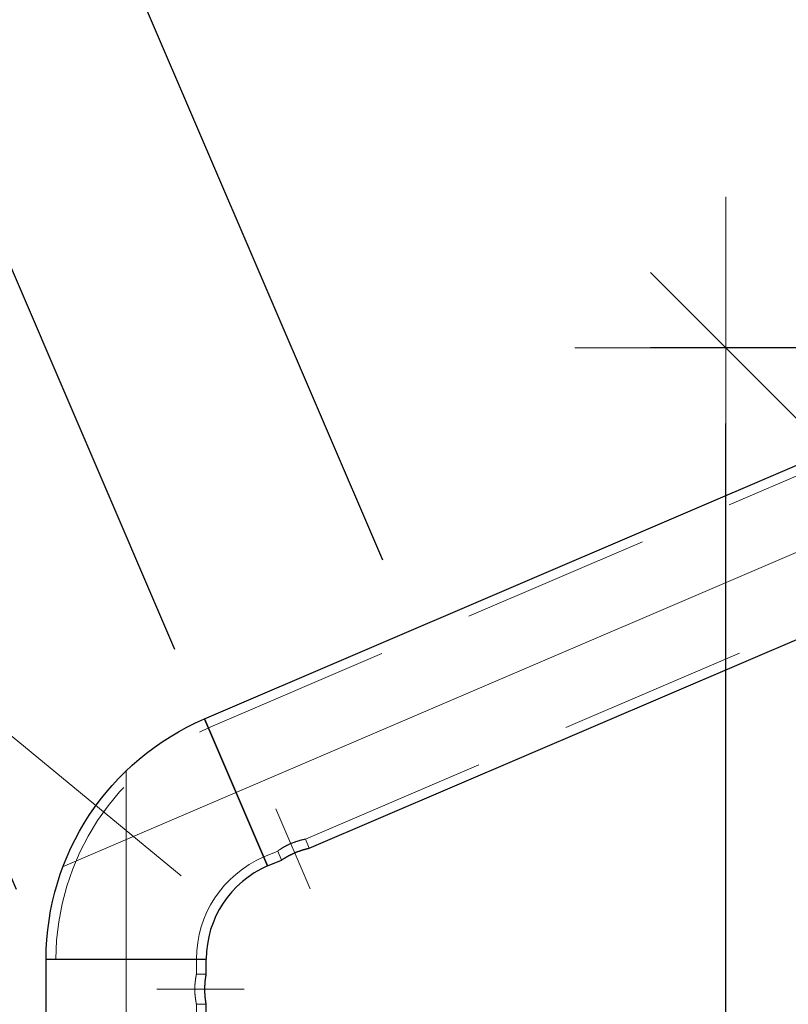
# Model space of a CAD drawing. Header units: millimetres. Extents: x -845 to -83, y 8759 to 9255.
# Tile 41 of 119: x -643 to -632, y 8895 to 8908. Entities that reach past the tile are written whole.
import ezdxf

# ---------------------------------------------------------------- set-up
doc = ezdxf.new("R2010")
doc.units = ezdxf.units.MM
doc.header["$LTSCALE"] = 10
doc.linetypes.add('HIDDEN', pattern=[0.375, 0.25, -0.125])
doc.linetypes.add('MITTE', pattern=[2, 1.25, -0.25, 0.25, -0.25])
doc.layers.get('Defpoints').update_dxf_attribs({"color": 1})
for name, color, linetype, lineweight in [('PS_DIM', 4, 'Continuous', 13), ('PS_Hidden', 2, 'HIDDEN', 9), ('PS_Mid', 5, 'MITTE', 15), ('PS_Pos', 1, 'Continuous', 15), ('PS_Shape', 161, 'Continuous', 30), ('PS_SOLID', 7, 'Continuous', 30)]:
    doc.layers.add(name, color=color, linetype=linetype, lineweight=lineweight)
doc.styles.add('simplex', font='simplex.shx', dxfattribs={"width": 0.75})
doc.dimstyles.new('1_20_GŁ_DS1-LS20', dxfattribs={"dimtxt": 2, "dimasz": 2, "dimexe": 2, "dimexo": 1, "dimgap": 1, "dimtad": 1, "dimjust": 4, "dimdec": 0, "dimlfac": 20, "dimtxsty": 'simplex', "dimblk1": 'NONE', "dimsah": 1, "dimcen": 2, "dimclrd": 256, "dimclre": 256, "dimclrt": 4, "dimadec": 1, "dimazin": 0, "dimtfac": 1, "dimtdec": 0, "dimtmove": 2, "dimatfit": 3, "dimfxl": 1, "dimarcsym": 0})
doc.dimstyles.new('1_20_SC', dxfattribs={"dimtxt": 2, "dimasz": 1, "dimexe": 1, "dimexo": 1, "dimgap": 1, "dimtad": 1, "dimdec": 0, "dimlfac": 20, "dimtxsty": 'simplex', "dimblk": 'dimznak', "dimcen": 2, "dimclrd": 256, "dimclre": 256, "dimclrt": 4, "dimadec": 1, "dimazin": 0, "dimtfac": 1, "dimtdec": 0, "dimtix": 1, "dimtmove": 2, "dimatfit": 3, "dimldrblk": 'dim-grot', "dimfxl": 1, "dimarcsym": 0})

# ---------------------------------------------------------------- blocks, each defined once
blk = doc.blocks.new('*D91')
at = {"layer": 'Defpoints', "color": 0, "transparency": 16777216}
for p in [(-645.701, 8911.667), (-640.186, 8898.799), (-642.283, 8895.619)]:
    blk.add_point(p, dxfattribs=at)
at = {"layer": 'PS_DIM', "lineweight": -2, "transparency": 16777216}
for p, q in [((-640.58, 8899.718), (-646.489, 8913.506)), ((-643.863, 8912.455), (-642.024, 8913.243)), ((-642.677, 8896.538), (-649.412, 8912.253)), ((-648.624, 8910.415), (-645.701, 8911.667)), ((-648.624, 8910.415), (-650.462, 8909.627))]:
    blk.add_line(p, q, dxfattribs=at)
at = {"layer": 'PS_DIM', "transparency": 16777216}
blk.add_solid([(-643.994, 8912.762), (-643.731, 8912.149), (-645.701, 8911.667)], dxfattribs=at)
at = {"layer": 'PS_DIM', "color": 4, "transparency": 16777216, "insert": (-649.008, 8906.782), "char_height": 2, "attachment_point": 5, "rotation": 293.1986, "style": 'simplex'}
blk.add_mtext('-64', dxfattribs=at)
blk = doc.blocks.new('_None')
blk = doc.blocks.new('*D92')
at = {"layer": 'Defpoints', "color": 0, "transparency": 16777216}
for p in [(-645.701, 8911.667), (-640.186, 8898.799), (-640.186, 8898.799)]:
    blk.add_point(p, dxfattribs=at)
at = {"layer": 'PS_DIM', "lineweight": -2, "transparency": 16777216}
for p, q in [((-640.58, 8899.718), (-646.489, 8913.506)), ((-640.58, 8899.718), (-646.489, 8913.506)), ((-645.701, 8911.667), (-643.863, 8912.455)), ((-647.539, 8910.88), (-649.377, 8910.092))]:
    blk.add_line(p, q, dxfattribs=at)
at = {"layer": 'PS_DIM', "transparency": 16777216}
blk.add_solid([(-647.67, 8911.186), (-647.408, 8910.573), (-645.701, 8911.667)], dxfattribs=at)
at = {"layer": 'PS_DIM', "color": 4, "transparency": 16777216, "insert": (-646.959, 8909.475), "char_height": 2, "attachment_point": 5, "rotation": 293.1986, "style": 'simplex'}
blk.add_mtext('0', dxfattribs=at)
blk = doc.blocks.new('*D93')
at = {"layer": 'Defpoints', "color": 0, "transparency": 16777216}
for p in [(-642.947, 8912.848), (-637.432, 8899.98), (-640.186, 8898.799)]:
    blk.add_point(p, dxfattribs=at)
at = {"layer": 'PS_DIM', "lineweight": -2, "transparency": 16777216}
for p, q in [((-637.826, 8900.899), (-643.734, 8914.686)), ((-641.108, 8913.636), (-639.27, 8914.423)), ((-640.58, 8899.718), (-646.489, 8913.506)), ((-645.701, 8911.667), (-642.947, 8912.848)), ((-645.701, 8911.667), (-647.539, 8910.88))]:
    blk.add_line(p, q, dxfattribs=at)
at = {"layer": 'PS_DIM', "transparency": 16777216}
blk.add_solid([(-641.24, 8913.942), (-640.977, 8913.329), (-642.947, 8912.848)], dxfattribs=at)
at = {"layer": 'PS_DIM', "color": 4, "transparency": 16777216, "insert": (-640.21, 8911.59), "char_height": 2, "attachment_point": 5, "rotation": 293.1986, "style": 'simplex'}
blk.add_mtext('60', dxfattribs=at)
blk = doc.blocks.new('*D94')
at = {"layer": 'Defpoints', "color": 0, "transparency": 16777216}
for p in [(-629.693, 8918.528), (-623.343, 8903.711), (-640.186, 8898.799)]:
    blk.add_point(p, dxfattribs=at)
at = {"layer": 'PS_DIM', "lineweight": -2, "transparency": 16777216}
for p, q in [((-623.737, 8904.63), (-630.481, 8920.366)), ((-645.701, 8911.667), (-631.531, 8917.74)), ((-640.58, 8899.718), (-646.489, 8913.506))]:
    blk.add_line(p, q, dxfattribs=at)
at = {"layer": 'PS_DIM', "transparency": 16777216}
blk.add_solid([(-631.663, 8918.046), (-631.4, 8917.434), (-629.693, 8918.528)], dxfattribs=at)
at = {"layer": 'PS_DIM', "color": 4, "transparency": 16777216, "insert": (-626.675, 8916.613), "char_height": 2, "attachment_point": 5, "rotation": 293.1986, "style": 'simplex'}
blk.add_mtext('348', dxfattribs=at)
blk = doc.blocks.new('*D95')
at = {"layer": 'Defpoints', "color": 0, "transparency": 16777216}
for p in [(-618.633, 8923.268), (-612.283, 8908.451), (-640.186, 8898.799)]:
    blk.add_point(p, dxfattribs=at)
at = {"layer": 'PS_DIM', "lineweight": -2, "transparency": 16777216}
for p, q in [((-612.677, 8909.37), (-619.421, 8925.106)), ((-645.701, 8911.667), (-620.471, 8922.48)), ((-640.58, 8899.718), (-646.489, 8913.506))]:
    blk.add_line(p, q, dxfattribs=at)
at = {"layer": 'PS_DIM', "transparency": 16777216}
blk.add_solid([(-620.603, 8922.786), (-620.34, 8922.174), (-618.633, 8923.268)], dxfattribs=at)
at = {"layer": 'PS_DIM', "color": 4, "transparency": 16777216, "insert": (-615.629, 8921.386), "char_height": 2, "attachment_point": 5, "rotation": 293.1986, "style": 'simplex'}
blk.add_mtext('589', dxfattribs=at)
blk = doc.blocks.new('*D96')
at = {"layer": 'Defpoints', "color": 0, "transparency": 16777216}
for p in [(-608.133, 8927.768), (-601.783, 8912.951), (-640.186, 8898.799)]:
    blk.add_point(p, dxfattribs=at)
at = {"layer": 'PS_DIM', "lineweight": -2, "transparency": 16777216}
for p, q in [((-602.177, 8913.87), (-608.921, 8929.606)), ((-645.701, 8911.667), (-609.971, 8926.98)), ((-640.58, 8899.718), (-646.489, 8913.506))]:
    blk.add_line(p, q, dxfattribs=at)
at = {"layer": 'PS_DIM', "transparency": 16777216}
blk.add_solid([(-610.103, 8927.286), (-609.84, 8926.674), (-608.133, 8927.768)], dxfattribs=at)
at = {"layer": 'PS_DIM', "color": 4, "transparency": 16777216, "insert": (-605.171, 8925.985), "char_height": 2, "attachment_point": 5, "rotation": 293.1986, "style": 'simplex'}
blk.add_mtext('817', dxfattribs=at)
blk = doc.blocks.new('*D97')
at = {"layer": 'Defpoints', "color": 0, "transparency": 16777216}
for p in [(-597.633, 8932.268), (-591.283, 8917.451), (-640.186, 8898.799)]:
    blk.add_point(p, dxfattribs=at)
at = {"layer": 'PS_DIM', "lineweight": -2, "transparency": 16777216}
for p, q in [((-591.677, 8918.37), (-598.421, 8934.106)), ((-645.701, 8911.667), (-599.471, 8931.48)), ((-640.58, 8899.718), (-646.489, 8913.506))]:
    blk.add_line(p, q, dxfattribs=at)
at = {"layer": 'PS_DIM', "transparency": 16777216}
blk.add_solid([(-599.603, 8931.786), (-599.34, 8931.174), (-597.633, 8932.268)], dxfattribs=at)
at = {"layer": 'PS_DIM', "color": 4, "transparency": 16777216, "insert": (-594.404, 8929.861), "char_height": 2, "attachment_point": 5, "rotation": 293.1986, "style": 'simplex'}
blk.add_mtext('1046', dxfattribs=at)
blk = doc.blocks.new('*D98')
at = {"layer": 'Defpoints', "color": 0, "transparency": 16777216}
for p in [(-587.133, 8936.768), (-580.783, 8921.951), (-640.186, 8898.799)]:
    blk.add_point(p, dxfattribs=at)
at = {"layer": 'PS_DIM', "lineweight": -2, "transparency": 16777216}
for p, q in [((-581.177, 8922.87), (-587.921, 8938.606)), ((-645.701, 8911.667), (-588.971, 8935.98)), ((-640.58, 8899.718), (-646.489, 8913.506))]:
    blk.add_line(p, q, dxfattribs=at)
at = {"layer": 'PS_DIM', "transparency": 16777216}
blk.add_solid([(-589.103, 8936.286), (-588.84, 8935.674), (-587.133, 8936.768)], dxfattribs=at)
at = {"layer": 'PS_DIM', "color": 4, "transparency": 16777216, "insert": (-583.876, 8934.295), "char_height": 2, "attachment_point": 5, "rotation": 293.1986, "style": 'simplex'}
blk.add_mtext('1274', dxfattribs=at)
blk = doc.blocks.new('*D99')
at = {"layer": 'Defpoints', "color": 0, "transparency": 16777216}
for p in [(-577.193, 8941.028), (-570.843, 8926.211), (-640.186, 8898.799)]:
    blk.add_point(p, dxfattribs=at)
at = {"layer": 'PS_DIM', "lineweight": -2, "transparency": 16777216}
for p, q in [((-571.237, 8927.13), (-577.981, 8942.866)), ((-645.701, 8911.667), (-579.031, 8940.24)), ((-640.58, 8899.718), (-646.489, 8913.506))]:
    blk.add_line(p, q, dxfattribs=at)
at = {"layer": 'PS_DIM', "transparency": 16777216}
blk.add_solid([(-579.163, 8940.546), (-578.9, 8939.934), (-577.193, 8941.028)], dxfattribs=at)
at = {"layer": 'PS_DIM', "color": 4, "transparency": 16777216, "insert": (-574.076, 8938.884), "char_height": 2, "attachment_point": 5, "rotation": 293.1986, "style": 'simplex'}
blk.add_mtext('1491', dxfattribs=at)
blk = doc.blocks.new('*D100')
at = {"layer": 'Defpoints', "color": 0, "transparency": 16777216}
for p in [(-566.245, 8945.72), (-559.895, 8930.903), (-640.186, 8898.799)]:
    blk.add_point(p, dxfattribs=at)
at = {"layer": 'PS_DIM', "lineweight": -2, "transparency": 16777216}
for p, q in [((-560.289, 8931.822), (-567.033, 8947.558)), ((-645.701, 8911.667), (-568.083, 8944.932)), ((-640.58, 8899.718), (-646.489, 8913.506))]:
    blk.add_line(p, q, dxfattribs=at)
at = {"layer": 'PS_DIM', "transparency": 16777216}
blk.add_solid([(-568.215, 8945.238), (-567.952, 8944.626), (-566.245, 8945.72)], dxfattribs=at)
at = {"layer": 'PS_DIM', "color": 4, "transparency": 16777216, "insert": (-563.016, 8943.313), "char_height": 2, "attachment_point": 5, "rotation": 293.1986, "style": 'simplex'}
blk.add_mtext('1729', dxfattribs=at)
blk = doc.blocks.new('*D101')
at = {"layer": 'Defpoints', "color": 0, "transparency": 16777216}
for p in [(-555.857, 8950.172), (-549.507, 8935.355), (-640.186, 8898.799)]:
    blk.add_point(p, dxfattribs=at)
at = {"layer": 'PS_DIM', "lineweight": -2, "transparency": 16777216}
for p, q in [((-549.901, 8936.274), (-556.645, 8952.01)), ((-645.701, 8911.667), (-557.695, 8949.384)), ((-640.58, 8899.718), (-646.489, 8913.506))]:
    blk.add_line(p, q, dxfattribs=at)
at = {"layer": 'PS_DIM', "transparency": 16777216}
blk.add_solid([(-557.827, 8949.69), (-557.564, 8949.078), (-555.857, 8950.172)], dxfattribs=at)
at = {"layer": 'PS_DIM', "color": 4, "transparency": 16777216, "insert": (-552.614, 8947.732), "char_height": 2, "attachment_point": 5, "rotation": 293.1986, "style": 'simplex'}
blk.add_mtext('1955', dxfattribs=at)
blk = doc.blocks.new('*D102')
at = {"layer": 'Defpoints', "color": 0, "transparency": 16777216}
for p in [(-545.951, 8954.417), (-540.436, 8941.549), (-640.186, 8898.799)]:
    blk.add_point(p, dxfattribs=at)
at = {"layer": 'PS_DIM', "lineweight": -2, "transparency": 16777216}
for p, q in [((-540.83, 8942.469), (-546.739, 8956.256)), ((-645.701, 8911.667), (-547.789, 8953.63)), ((-640.58, 8899.718), (-646.489, 8913.506))]:
    blk.add_line(p, q, dxfattribs=at)
at = {"layer": 'PS_DIM', "transparency": 16777216}
blk.add_solid([(-547.92, 8953.936), (-547.658, 8953.323), (-545.951, 8954.417)], dxfattribs=at)
at = {"layer": 'PS_DIM', "color": 4, "transparency": 16777216, "insert": (-542.707, 8951.978), "char_height": 2, "attachment_point": 5, "rotation": 293.1986, "style": 'simplex'}
blk.add_mtext('2170', dxfattribs=at)
blk = doc.blocks.new('dimznak')
at = {"color": 0}
for points in [[(0, 2), (0, -2)], [(-2, 0), (2, 0)]]:
    blk.add_lwpolyline(points, dxfattribs=at)
at = {"color": 2}
blk.add_lwpolyline([(1, 1), (-1, -1)], dxfattribs=at)
blk = doc.blocks.new('*D130')
at = {"layer": 'Defpoints', "color": 0, "transparency": 16777216}
for p in [(-633.283, 8903.711), (-623.343, 8903.711), (-623.343, 8878.518)]:
    blk.add_point(p, dxfattribs=at)
at = {"layer": 'PS_DIM', "lineweight": -2, "transparency": 16777216}
for p, q in [((-624.343, 8903.711), (-634.283, 8903.711)), ((-633.283, 8879.518), (-633.283, 8902.711)), ((-624.343, 8878.518), (-634.283, 8878.518))]:
    blk.add_line(p, q, dxfattribs=at)
for p, rotation in [((-633.283, 8903.711), 90), ((-633.283, 8878.518), 270)]:
    blk.add_blockref('dimznak', p, dxfattribs=dict(at, rotation=rotation))
at = {"layer": 'PS_DIM', "color": 4, "transparency": 16777216, "insert": (-635.283, 8891.114), "char_height": 2, "attachment_point": 5, "rotation": 90, "style": 'simplex'}
blk.add_mtext('504', dxfattribs=at)
blk = doc.blocks.new('dim-grot')
blk.add_hatch(color=256).paths.add_polyline_path([(0, 0), (-2, 0.5), (-2, -0.5)])
blk.add_lwpolyline([(0, 0), (-2, 0.5), (-2, -0.5), (0, 0)])
blk = doc.blocks.new('*X258')
at = {"layer": 'PS_Hidden', "color": 2, "linetype": 'HIDDEN'}
for p, q in [((-640.135, 8898.68), (-540.385, 8941.43)), ((-638.851, 8897.207), (-540.203, 8939.484)), ((-639.088, 8897.127), (-639.093, 8897.125)), ((-639.084, 8897.129), (-639.088, 8897.127)), ((-639.079, 8897.131), (-639.084, 8897.129)), ((-639.075, 8897.133), (-639.079, 8897.131)), ((-639.07, 8897.136), (-639.075, 8897.133)), ((-639.066, 8897.138), (-639.07, 8897.136)), ((-639.061, 8897.14), (-639.066, 8897.138)), ((-639.057, 8897.142), (-639.061, 8897.14)), ((-639.052, 8897.144), (-639.057, 8897.142)), ((-639.048, 8897.146), (-639.052, 8897.144)), ((-639.043, 8897.148), (-639.048, 8897.146)), ((-639.039, 8897.15), (-639.043, 8897.148)), ((-639.043, 8897.148), (-639.043, 8897.148)), ((-639.034, 8897.152), (-639.039, 8897.15)), ((-639.029, 8897.153), (-639.034, 8897.152)), ((-639.025, 8897.155), (-639.029, 8897.153)), ((-639.02, 8897.157), (-639.025, 8897.155)), ((-639.015, 8897.159), (-639.02, 8897.157)), ((-639.011, 8897.161), (-639.015, 8897.159)), ((-639.006, 8897.163), (-639.011, 8897.161)), ((-639.001, 8897.164), (-639.006, 8897.163)), ((-638.997, 8897.166), (-639.001, 8897.164)), ((-638.992, 8897.168), (-638.997, 8897.166)), ((-638.987, 8897.169), (-638.992, 8897.168)), ((-638.983, 8897.171), (-638.987, 8897.169)), ((-638.978, 8897.173), (-638.983, 8897.171)), ((-638.974, 8897.174), (-638.978, 8897.173)), ((-638.969, 8897.176), (-638.974, 8897.174)), ((-638.965, 8897.177), (-638.969, 8897.176)), ((-638.96, 8897.179), (-638.965, 8897.177)), ((-638.956, 8897.18), (-638.96, 8897.179)), ((-638.951, 8897.181), (-638.956, 8897.18)), ((-638.947, 8897.183), (-638.951, 8897.181)), ((-638.943, 8897.184), (-638.947, 8897.183)), ((-638.939, 8897.185), (-638.943, 8897.184)), ((-638.935, 8897.186), (-638.939, 8897.185)), ((-638.931, 8897.187), (-638.935, 8897.186)), ((-638.927, 8897.189), (-638.931, 8897.187)), ((-638.923, 8897.19), (-638.927, 8897.189)), ((-638.919, 8897.191), (-638.923, 8897.19)), ((-638.916, 8897.192), (-638.919, 8897.191)), ((-638.912, 8897.193), (-638.916, 8897.192)), ((-638.909, 8897.193), (-638.912, 8897.193)), ((-638.905, 8897.194), (-638.909, 8897.193)), ((-638.902, 8897.195), (-638.905, 8897.194)), ((-638.899, 8897.196), (-638.902, 8897.195)), ((-638.896, 8897.197), (-638.899, 8897.196)), ((-638.893, 8897.197), (-638.896, 8897.197)), ((-638.89, 8897.198), (-638.893, 8897.197)), ((-638.887, 8897.199), (-638.89, 8897.198)), ((-638.884, 8897.199), (-638.887, 8897.199)), ((-638.881, 8897.2), (-638.884, 8897.199)), ((-638.879, 8897.201), (-638.881, 8897.2)), ((-638.876, 8897.201), (-638.879, 8897.201)), ((-638.874, 8897.202), (-638.876, 8897.201)), ((-638.871, 8897.202), (-638.874, 8897.202)), ((-638.869, 8897.203), (-638.871, 8897.202)), ((-638.867, 8897.203), (-638.869, 8897.203)), ((-638.865, 8897.204), (-638.867, 8897.203)), ((-638.863, 8897.204), (-638.865, 8897.204)), ((-638.861, 8897.204), (-638.863, 8897.204)), ((-638.86, 8897.205), (-638.861, 8897.204)), ((-638.858, 8897.205), (-638.86, 8897.205)), ((-638.857, 8897.205), (-638.858, 8897.205)), ((-638.856, 8897.206), (-638.857, 8897.205)), ((-638.855, 8897.206), (-638.856, 8897.206)), ((-638.854, 8897.206), (-638.855, 8897.206)), ((-638.853, 8897.206), (-638.854, 8897.206)), ((-638.852, 8897.206), (-638.853, 8897.206)), ((-638.851, 8897.206), (-638.852, 8897.206)), ((-638.852, 8897.206), (-638.852, 8897.206)), ((-638.851, 8897.207), (-638.851, 8897.207)), ((-638.851, 8897.207), (-638.851, 8897.207)), ((-638.851, 8897.207), (-638.851, 8897.206)), ((-638.799, 8897.087), (-638.851, 8897.207)), ((-639.402, 8896.97), (-639.218, 8897.049)), ((-639.217, 8897.05), (-639.218, 8897.049)), ((-639.218, 8897.049), (-639.218, 8897.049)), ((-639.218, 8897.049), (-639.218, 8897.049)), ((-639.218, 8897.049), (-639.218, 8897.049)), ((-639.218, 8897.049), (-639.218, 8897.049)), ((-639.167, 8896.93), (-639.218, 8897.049)), ((-639.216, 8897.05), (-639.217, 8897.05)), ((-639.217, 8897.05), (-639.217, 8897.05)), ((-639.215, 8897.051), (-639.216, 8897.051)), ((-639.216, 8897.051), (-639.216, 8897.05)), ((-639.214, 8897.052), (-639.215, 8897.051)), ((-639.213, 8897.053), (-639.214, 8897.052)), ((-639.212, 8897.054), (-639.213, 8897.053)), ((-639.211, 8897.054), (-639.212, 8897.054)), ((-639.209, 8897.055), (-639.211, 8897.054)), ((-639.208, 8897.056), (-639.209, 8897.055)), ((-639.206, 8897.057), (-639.208, 8897.056)), ((-639.205, 8897.059), (-639.206, 8897.057)), ((-639.203, 8897.06), (-639.205, 8897.059)), ((-639.201, 8897.061), (-639.203, 8897.06)), ((-639.199, 8897.062), (-639.201, 8897.061)), ((-639.197, 8897.064), (-639.199, 8897.062)), ((-639.195, 8897.065), (-639.197, 8897.064)), ((-639.193, 8897.067), (-639.195, 8897.065)), ((-639.19, 8897.068), (-639.193, 8897.067)), ((-639.188, 8897.07), (-639.19, 8897.068)), ((-639.185, 8897.071), (-639.188, 8897.07)), ((-639.183, 8897.073), (-639.185, 8897.071)), ((-639.18, 8897.075), (-639.183, 8897.073)), ((-639.177, 8897.077), (-639.18, 8897.075)), ((-639.174, 8897.078), (-639.177, 8897.077)), ((-639.172, 8897.08), (-639.174, 8897.078)), ((-639.169, 8897.082), (-639.172, 8897.08)), ((-639.166, 8897.084), (-639.169, 8897.082)), ((-639.163, 8897.086), (-639.166, 8897.084)), ((-639.159, 8897.088), (-639.163, 8897.086)), ((-639.156, 8897.09), (-639.159, 8897.088)), ((-639.153, 8897.092), (-639.156, 8897.09)), ((-639.149, 8897.094), (-639.153, 8897.092)), ((-639.146, 8897.096), (-639.149, 8897.094)), ((-639.142, 8897.098), (-639.146, 8897.096)), ((-639.138, 8897.1), (-639.142, 8897.098)), ((-639.134, 8897.102), (-639.138, 8897.1)), ((-639.131, 8897.105), (-639.134, 8897.102)), ((-639.127, 8897.107), (-639.131, 8897.105)), ((-639.123, 8897.109), (-639.127, 8897.107)), ((-639.118, 8897.111), (-639.123, 8897.109)), ((-639.114, 8897.114), (-639.118, 8897.111)), ((-639.11, 8897.116), (-639.114, 8897.114)), ((-639.106, 8897.118), (-639.11, 8897.116)), ((-639.101, 8897.12), (-639.106, 8897.118)), ((-639.097, 8897.122), (-639.101, 8897.12)), ((-639.093, 8897.125), (-639.097, 8897.122)), ((-642.153, 8873.341), (-642.153, 8895.619)), ((-640.293, 8895.419), (-640.293, 8895.619)), ((-640.31, 8895.312), (-640.311, 8895.307)), ((-640.311, 8895.307), (-640.311, 8895.303)), ((-640.311, 8895.303), (-640.311, 8895.298)), ((-640.309, 8895.321), (-640.31, 8895.317)), ((-640.31, 8895.317), (-640.31, 8895.312)), ((-640.308, 8895.33), (-640.309, 8895.325)), ((-640.309, 8895.325), (-640.309, 8895.321)), ((-640.307, 8895.338), (-640.308, 8895.334)), ((-640.308, 8895.334), (-640.308, 8895.33)), ((-640.306, 8895.346), (-640.307, 8895.342)), ((-640.307, 8895.342), (-640.307, 8895.338)), ((-640.305, 8895.35), (-640.306, 8895.346)), ((-640.304, 8895.357), (-640.305, 8895.353)), ((-640.305, 8895.353), (-640.305, 8895.35)), ((-640.303, 8895.364), (-640.304, 8895.36)), ((-640.304, 8895.36), (-640.304, 8895.357)), ((-640.302, 8895.37), (-640.303, 8895.367)), ((-640.303, 8895.367), (-640.303, 8895.364)), ((-640.301, 8895.377), (-640.302, 8895.374)), ((-640.302, 8895.374), (-640.302, 8895.37)), ((-640.3, 8895.383), (-640.301, 8895.38)), ((-640.301, 8895.38), (-640.301, 8895.377)), ((-640.299, 8895.388), (-640.3, 8895.386)), ((-640.3, 8895.386), (-640.3, 8895.383)), ((-640.298, 8895.394), (-640.299, 8895.391)), ((-640.299, 8895.391), (-640.299, 8895.388)), ((-640.297, 8895.398), (-640.298, 8895.396)), ((-640.298, 8895.396), (-640.298, 8895.394)), ((-640.296, 8895.403), (-640.297, 8895.401)), ((-640.297, 8895.401), (-640.297, 8895.398)), ((-640.295, 8895.408), (-640.296, 8895.407)), ((-640.296, 8895.407), (-640.296, 8895.405)), ((-640.296, 8895.405), (-640.296, 8895.403)), ((-640.294, 8895.413), (-640.295, 8895.411)), ((-640.295, 8895.411), (-640.295, 8895.41)), ((-640.295, 8895.41), (-640.295, 8895.408)), ((-640.293, 8895.417), (-640.294, 8895.417)), ((-640.294, 8895.417), (-640.294, 8895.416)), ((-640.294, 8895.416), (-640.294, 8895.415)), ((-640.294, 8895.415), (-640.294, 8895.414)), ((-640.294, 8895.414), (-640.294, 8895.413)), ((-640.293, 8895.419), (-640.293, 8895.419)), ((-640.293, 8895.419), (-640.293, 8895.419)), ((-640.293, 8895.419), (-640.293, 8895.419)), ((-640.293, 8895.419), (-640.293, 8895.418)), ((-640.163, 8895.419), (-640.293, 8895.419)), ((-640.293, 8895.418), (-640.293, 8895.417)), ((-640.314, 8895.244), (-640.315, 8895.239)), ((-640.315, 8895.239), (-640.315, 8895.234)), ((-640.315, 8895.234), (-640.315, 8895.229)), ((-640.315, 8895.229), (-640.315, 8895.224)), ((-640.315, 8895.224), (-640.315, 8895.219)), ((-640.315, 8895.219), (-640.315, 8895.214)), ((-640.315, 8895.214), (-640.315, 8895.209)), ((-640.315, 8895.209), (-640.315, 8895.204)), ((-640.315, 8895.204), (-640.315, 8895.199)), ((-640.315, 8895.199), (-640.314, 8895.194)), ((-640.313, 8895.269), (-640.314, 8895.264)), ((-640.314, 8895.264), (-640.314, 8895.259)), ((-640.314, 8895.259), (-640.314, 8895.254)), ((-640.314, 8895.254), (-640.314, 8895.249)), ((-640.314, 8895.249), (-640.314, 8895.244)), ((-640.314, 8895.194), (-640.314, 8895.189)), ((-640.314, 8895.189), (-640.314, 8895.184)), ((-640.314, 8895.184), (-640.314, 8895.179)), ((-640.314, 8895.179), (-640.314, 8895.174)), ((-640.314, 8895.174), (-640.313, 8895.169)), ((-640.312, 8895.289), (-640.313, 8895.284)), ((-640.313, 8895.284), (-640.313, 8895.279)), ((-640.313, 8895.279), (-640.313, 8895.274)), ((-640.313, 8895.274), (-640.313, 8895.269)), ((-640.311, 8895.298), (-640.312, 8895.293)), ((-640.312, 8895.293), (-640.312, 8895.289)), ((-640.313, 8895.169), (-640.313, 8895.164)), ((-640.313, 8895.164), (-640.313, 8895.159)), ((-640.313, 8895.159), (-640.313, 8895.155)), ((-640.313, 8895.155), (-640.312, 8895.15)), ((-640.312, 8895.15), (-640.312, 8895.145)), ((-640.312, 8895.145), (-640.311, 8895.14)), ((-640.311, 8895.14), (-640.311, 8895.135)), ((-640.311, 8895.135), (-640.311, 8895.131)), ((-640.311, 8895.131), (-640.31, 8895.126)), ((-640.31, 8895.126), (-640.31, 8895.122)), ((-640.31, 8895.122), (-640.309, 8895.117)), ((-640.309, 8895.117), (-640.309, 8895.113)), ((-640.309, 8895.113), (-640.308, 8895.109)), ((-640.308, 8895.109), (-640.308, 8895.104)), ((-640.308, 8895.104), (-640.307, 8895.1)), ((-640.307, 8895.1), (-640.307, 8895.096)), ((-640.307, 8895.096), (-640.306, 8895.092)), ((-640.306, 8895.092), (-640.305, 8895.088)), ((-640.305, 8895.088), (-640.305, 8895.085)), ((-640.305, 8895.085), (-640.304, 8895.081)), ((-640.304, 8895.081), (-640.304, 8895.078)), ((-640.304, 8895.078), (-640.303, 8895.074)), ((-640.303, 8895.074), (-640.303, 8895.071)), ((-640.303, 8895.071), (-640.302, 8895.068)), ((-640.302, 8895.068), (-640.302, 8895.064)), ((-640.302, 8895.064), (-640.301, 8895.061)), ((-640.301, 8895.061), (-640.301, 8895.058)), ((-640.301, 8895.058), (-640.3, 8895.055)), ((-640.3, 8895.055), (-640.3, 8895.052)), ((-640.3, 8895.052), (-640.299, 8895.05)), ((-640.299, 8895.05), (-640.299, 8895.047)), ((-640.299, 8895.047), (-640.298, 8895.044)), ((-640.298, 8895.044), (-640.298, 8895.042)), ((-640.298, 8895.042), (-640.297, 8895.04)), ((-640.297, 8895.04), (-640.297, 8895.037)), ((-640.297, 8895.037), (-640.296, 8895.035)), ((-640.296, 8895.035), (-640.296, 8895.033)), ((-640.296, 8895.033), (-640.296, 8895.032)), ((-640.296, 8895.032), (-640.295, 8895.03)), ((-640.295, 8895.03), (-640.295, 8895.028)), ((-640.295, 8895.028), (-640.295, 8895.027)), ((-640.295, 8895.027), (-640.294, 8895.025)), ((-640.294, 8895.025), (-640.294, 8895.024)), ((-640.294, 8895.024), (-640.294, 8895.023)), ((-640.294, 8895.023), (-640.294, 8895.022)), ((-640.294, 8895.022), (-640.294, 8895.021)), ((-640.294, 8895.021), (-640.293, 8895.021)), ((-640.293, 8895.021), (-640.293, 8895.02)), ((-640.293, 8895.02), (-640.293, 8895.02)), ((-640.293, 8895.02), (-640.293, 8895.019)), ((-640.293, 8895.019), (-640.293, 8895.019)), ((-640.293, 8895.019), (-640.293, 8895.019)), ((-640.293, 8873.941), (-640.293, 8895.019)), ((-640.163, 8895.019), (-640.293, 8895.019))]:
    blk.add_line(p, q, dxfattribs=at)
at = {"layer": 'PS_Hidden', "extrusion": (0, 0, -1)}
blk.add_arc((638.823, 8895.619), 3.33, 0, 66.8014, dxfattribs=at)
at = {"layer": 'PS_Hidden'}
blk.add_arc((-638.823, 8895.619), 1.47, 113.1986, 180, dxfattribs=at)
at = {"layer": 'PS_Mid', "color": 5, "linetype": 'MITTE'}
for p, q in [((-642.066, 8896.84), (-537.72, 8941.56)), ((-641.223, 8870.841), (-641.223, 8898.119)), ((-639.241, 8897.609), (-638.786, 8896.549)), ((-640.817, 8895.219), (-639.663, 8895.219))]:
    blk.add_line(p, q, dxfattribs=at)
at = {"layer": 'PS_SOLID', "color": 7, "linetype": 'Continuous'}
for p, q in [((-640.186, 8898.799), (-540.436, 8941.549)), ((-638.799, 8897.087), (-623.343, 8903.711)), ((-640.186, 8898.799), (-639.351, 8896.851)), ((-639.351, 8896.851), (-640.186, 8898.799)), ((-639.058, 8896.994), (-639.054, 8896.996)), ((-639.054, 8896.996), (-639.049, 8896.999)), ((-639.049, 8896.999), (-639.045, 8897.001)), ((-639.045, 8897.001), (-639.04, 8897.003)), ((-639.04, 8897.003), (-639.036, 8897.005)), ((-639.036, 8897.005), (-639.032, 8897.007)), ((-639.032, 8897.007), (-639.027, 8897.009)), ((-639.027, 8897.009), (-639.022, 8897.012)), ((-639.022, 8897.012), (-639.018, 8897.014)), ((-639.018, 8897.014), (-639.013, 8897.016)), ((-639.013, 8897.016), (-639.009, 8897.018)), ((-639.009, 8897.018), (-639.004, 8897.02)), ((-639.004, 8897.02), (-639, 8897.022)), ((-639, 8897.022), (-638.995, 8897.024)), ((-638.995, 8897.024), (-638.991, 8897.026)), ((-638.991, 8897.026), (-638.986, 8897.028)), ((-638.986, 8897.028), (-638.982, 8897.03)), ((-638.982, 8897.03), (-638.977, 8897.032)), ((-638.977, 8897.032), (-638.973, 8897.033)), ((-638.973, 8897.033), (-638.968, 8897.035)), ((-638.968, 8897.035), (-638.963, 8897.037)), ((-638.963, 8897.037), (-638.959, 8897.039)), ((-638.959, 8897.039), (-638.954, 8897.041)), ((-638.954, 8897.041), (-638.949, 8897.043)), ((-638.949, 8897.043), (-638.945, 8897.044)), ((-638.945, 8897.044), (-638.94, 8897.046)), ((-638.94, 8897.046), (-638.935, 8897.048)), ((-638.935, 8897.048), (-638.931, 8897.049)), ((-638.931, 8897.049), (-638.926, 8897.051)), ((-638.926, 8897.051), (-638.921, 8897.053)), ((-638.921, 8897.053), (-638.917, 8897.054)), ((-638.917, 8897.054), (-638.912, 8897.056)), ((-638.912, 8897.056), (-638.908, 8897.057)), ((-638.908, 8897.057), (-638.904, 8897.059)), ((-638.904, 8897.059), (-638.899, 8897.06)), ((-638.899, 8897.06), (-638.895, 8897.061)), ((-638.895, 8897.061), (-638.891, 8897.063)), ((-638.891, 8897.063), (-638.887, 8897.064)), ((-638.887, 8897.064), (-638.883, 8897.065)), ((-638.883, 8897.065), (-638.879, 8897.066)), ((-638.879, 8897.066), (-638.875, 8897.068)), ((-638.875, 8897.068), (-638.871, 8897.069)), ((-638.871, 8897.069), (-638.867, 8897.07)), ((-638.867, 8897.07), (-638.864, 8897.071)), ((-638.864, 8897.071), (-638.86, 8897.072)), ((-638.86, 8897.072), (-638.857, 8897.073)), ((-638.857, 8897.073), (-638.854, 8897.074)), ((-638.854, 8897.074), (-638.85, 8897.075)), ((-638.85, 8897.075), (-638.847, 8897.075)), ((-638.847, 8897.075), (-638.844, 8897.076)), ((-638.844, 8897.076), (-638.841, 8897.077)), ((-638.841, 8897.077), (-638.838, 8897.078)), ((-638.838, 8897.078), (-638.835, 8897.079)), ((-638.835, 8897.079), (-638.832, 8897.079)), ((-638.832, 8897.079), (-638.83, 8897.08)), ((-638.83, 8897.08), (-638.827, 8897.081)), ((-638.827, 8897.081), (-638.825, 8897.081)), ((-638.825, 8897.081), (-638.822, 8897.082)), ((-638.822, 8897.082), (-638.82, 8897.082)), ((-638.82, 8897.082), (-638.818, 8897.083)), ((-638.818, 8897.083), (-638.816, 8897.083)), ((-638.816, 8897.083), (-638.814, 8897.084)), ((-638.814, 8897.084), (-638.812, 8897.084)), ((-638.812, 8897.084), (-638.81, 8897.085)), ((-638.81, 8897.085), (-638.808, 8897.085)), ((-638.808, 8897.085), (-638.807, 8897.085)), ((-638.807, 8897.085), (-638.806, 8897.086)), ((-638.806, 8897.086), (-638.805, 8897.086)), ((-638.805, 8897.086), (-638.803, 8897.086)), ((-638.803, 8897.086), (-638.802, 8897.087)), ((-638.803, 8897.086), (-638.803, 8897.086)), ((-638.802, 8897.087), (-638.801, 8897.087)), ((-638.801, 8897.087), (-638.8, 8897.087)), ((-638.8, 8897.087), (-638.8, 8897.087)), ((-638.8, 8897.087), (-638.8, 8897.087)), ((-638.8, 8897.087), (-638.799, 8897.087)), ((-638.799, 8897.087), (-638.799, 8897.087)), ((-638.799, 8897.087), (-638.799, 8897.087)), ((-639.351, 8896.851), (-639.167, 8896.93)), ((-639.167, 8896.93), (-639.167, 8896.93)), ((-639.167, 8896.93), (-639.167, 8896.93)), ((-639.167, 8896.93), (-639.167, 8896.93)), ((-639.167, 8896.93), (-639.166, 8896.93)), ((-639.166, 8896.93), (-639.165, 8896.931)), ((-639.166, 8896.93), (-639.166, 8896.93)), ((-639.165, 8896.931), (-639.164, 8896.931)), ((-639.164, 8896.931), (-639.164, 8896.932)), ((-639.164, 8896.932), (-639.163, 8896.932)), ((-639.163, 8896.932), (-639.162, 8896.933)), ((-639.162, 8896.933), (-639.161, 8896.934)), ((-639.161, 8896.934), (-639.159, 8896.935)), ((-639.159, 8896.935), (-639.158, 8896.936)), ((-639.158, 8896.936), (-639.157, 8896.937)), ((-639.157, 8896.937), (-639.155, 8896.938)), ((-639.155, 8896.938), (-639.153, 8896.939)), ((-639.153, 8896.939), (-639.152, 8896.94)), ((-639.152, 8896.94), (-639.15, 8896.941)), ((-639.15, 8896.941), (-639.148, 8896.942)), ((-639.148, 8896.942), (-639.146, 8896.944)), ((-639.146, 8896.944), (-639.143, 8896.945)), ((-639.143, 8896.945), (-639.141, 8896.946)), ((-639.141, 8896.946), (-639.139, 8896.948)), ((-639.139, 8896.948), (-639.136, 8896.95)), ((-639.136, 8896.95), (-639.134, 8896.951)), ((-639.134, 8896.951), (-639.131, 8896.953)), ((-639.131, 8896.953), (-639.128, 8896.954)), ((-639.128, 8896.954), (-639.126, 8896.956)), ((-639.126, 8896.956), (-639.123, 8896.958)), ((-639.123, 8896.958), (-639.12, 8896.96)), ((-639.12, 8896.96), (-639.117, 8896.961)), ((-639.117, 8896.961), (-639.114, 8896.963)), ((-639.114, 8896.963), (-639.111, 8896.965)), ((-639.111, 8896.965), (-639.108, 8896.967)), ((-639.108, 8896.967), (-639.104, 8896.969)), ((-639.104, 8896.969), (-639.101, 8896.971)), ((-639.101, 8896.971), (-639.097, 8896.973)), ((-639.097, 8896.973), (-639.094, 8896.975)), ((-639.094, 8896.975), (-639.09, 8896.977)), ((-639.09, 8896.977), (-639.086, 8896.979)), ((-639.086, 8896.979), (-639.082, 8896.981)), ((-639.082, 8896.981), (-639.079, 8896.983)), ((-639.079, 8896.983), (-639.075, 8896.985)), ((-639.075, 8896.985), (-639.07, 8896.988)), ((-639.07, 8896.988), (-639.066, 8896.99)), ((-639.066, 8896.99), (-639.062, 8896.992)), ((-639.062, 8896.992), (-639.058, 8896.994)), ((-642.283, 8895.619), (-640.163, 8895.619)), ((-642.283, 8895.619), (-640.163, 8895.619)), ((-642.283, 8873.341), (-642.283, 8895.619)), ((-640.163, 8895.419), (-640.163, 8895.619)), ((-640.179, 8895.303), (-640.178, 8895.307)), ((-640.179, 8895.298), (-640.179, 8895.303)), ((-640.178, 8895.317), (-640.177, 8895.321)), ((-640.178, 8895.312), (-640.178, 8895.317)), ((-640.178, 8895.307), (-640.178, 8895.312)), ((-640.177, 8895.325), (-640.176, 8895.33)), ((-640.177, 8895.321), (-640.177, 8895.325)), ((-640.176, 8895.334), (-640.175, 8895.338)), ((-640.176, 8895.33), (-640.176, 8895.334)), ((-640.175, 8895.342), (-640.174, 8895.346)), ((-640.175, 8895.338), (-640.175, 8895.342)), ((-640.174, 8895.35), (-640.173, 8895.353)), ((-640.174, 8895.346), (-640.174, 8895.35)), ((-640.173, 8895.36), (-640.172, 8895.364)), ((-640.173, 8895.357), (-640.173, 8895.36)), ((-640.173, 8895.353), (-640.173, 8895.357)), ((-640.172, 8895.367), (-640.171, 8895.37)), ((-640.172, 8895.364), (-640.172, 8895.367)), ((-640.171, 8895.374), (-640.17, 8895.377)), ((-640.171, 8895.37), (-640.171, 8895.374)), ((-640.17, 8895.38), (-640.169, 8895.383)), ((-640.17, 8895.377), (-640.17, 8895.38)), ((-640.169, 8895.386), (-640.168, 8895.388)), ((-640.169, 8895.383), (-640.169, 8895.386)), ((-640.168, 8895.394), (-640.167, 8895.396)), ((-640.168, 8895.391), (-640.168, 8895.394)), ((-640.168, 8895.388), (-640.168, 8895.391)), ((-640.167, 8895.398), (-640.166, 8895.401)), ((-640.167, 8895.396), (-640.167, 8895.398)), ((-640.166, 8895.405), (-640.165, 8895.407)), ((-640.166, 8895.403), (-640.166, 8895.405)), ((-640.166, 8895.401), (-640.166, 8895.403)), ((-640.165, 8895.41), (-640.164, 8895.411)), ((-640.165, 8895.408), (-640.165, 8895.41)), ((-640.165, 8895.407), (-640.165, 8895.408)), ((-640.164, 8895.416), (-640.163, 8895.417)), ((-640.164, 8895.415), (-640.164, 8895.416)), ((-640.164, 8895.414), (-640.164, 8895.415)), ((-640.164, 8895.413), (-640.164, 8895.414)), ((-640.164, 8895.411), (-640.164, 8895.413)), ((-640.163, 8895.418), (-640.163, 8895.419)), ((-640.163, 8895.419), (-640.163, 8895.419)), ((-640.163, 8895.419), (-640.163, 8895.419)), ((-640.163, 8895.419), (-640.163, 8895.419)), ((-640.163, 8895.417), (-640.163, 8895.417)), ((-640.163, 8895.417), (-640.163, 8895.418)), ((-640.182, 8895.249), (-640.181, 8895.254)), ((-640.182, 8895.244), (-640.182, 8895.249)), ((-640.182, 8895.239), (-640.182, 8895.244)), ((-640.182, 8895.234), (-640.182, 8895.239)), ((-640.182, 8895.229), (-640.182, 8895.234)), ((-640.182, 8895.224), (-640.182, 8895.229)), ((-640.182, 8895.219), (-640.182, 8895.224)), ((-640.182, 8895.214), (-640.182, 8895.219)), ((-640.182, 8895.219), (-640.182, 8895.219)), ((-640.182, 8895.209), (-640.182, 8895.214)), ((-640.182, 8895.204), (-640.182, 8895.209)), ((-640.182, 8895.199), (-640.182, 8895.204)), ((-640.182, 8895.194), (-640.182, 8895.199)), ((-640.182, 8895.189), (-640.182, 8895.194)), ((-640.181, 8895.184), (-640.182, 8895.189)), ((-640.181, 8895.274), (-640.18, 8895.279)), ((-640.181, 8895.269), (-640.181, 8895.274)), ((-640.181, 8895.264), (-640.181, 8895.269)), ((-640.181, 8895.259), (-640.181, 8895.264)), ((-640.181, 8895.254), (-640.181, 8895.259)), ((-640.181, 8895.179), (-640.181, 8895.184)), ((-640.181, 8895.174), (-640.181, 8895.179)), ((-640.181, 8895.169), (-640.181, 8895.174)), ((-640.18, 8895.288), (-640.179, 8895.293)), ((-640.18, 8895.284), (-640.18, 8895.288)), ((-640.18, 8895.279), (-640.18, 8895.284)), ((-640.179, 8895.293), (-640.179, 8895.298)), ((-640.181, 8895.164), (-640.181, 8895.169)), ((-640.18, 8895.159), (-640.181, 8895.164)), ((-640.18, 8895.155), (-640.18, 8895.159)), ((-640.18, 8895.15), (-640.18, 8895.155)), ((-640.179, 8895.145), (-640.18, 8895.15)), ((-640.179, 8895.14), (-640.179, 8895.145)), ((-640.179, 8895.135), (-640.179, 8895.14)), ((-640.178, 8895.131), (-640.179, 8895.135)), ((-640.178, 8895.126), (-640.178, 8895.131)), ((-640.178, 8895.122), (-640.178, 8895.126)), ((-640.177, 8895.117), (-640.178, 8895.122)), ((-640.177, 8895.113), (-640.177, 8895.117)), ((-640.176, 8895.109), (-640.177, 8895.113)), ((-640.176, 8895.104), (-640.176, 8895.109)), ((-640.175, 8895.1), (-640.176, 8895.104)), ((-640.175, 8895.096), (-640.175, 8895.1)), ((-640.174, 8895.092), (-640.175, 8895.096)), ((-640.174, 8895.088), (-640.174, 8895.092)), ((-640.173, 8895.085), (-640.174, 8895.088)), ((-640.173, 8895.081), (-640.173, 8895.085)), ((-640.173, 8895.078), (-640.173, 8895.081)), ((-640.172, 8895.074), (-640.173, 8895.078)), ((-640.172, 8895.071), (-640.172, 8895.074)), ((-640.171, 8895.068), (-640.172, 8895.071)), ((-640.171, 8895.064), (-640.171, 8895.068)), ((-640.17, 8895.061), (-640.171, 8895.064)), ((-640.17, 8895.058), (-640.17, 8895.061)), ((-640.169, 8895.055), (-640.17, 8895.058)), ((-640.169, 8895.052), (-640.169, 8895.055)), ((-640.168, 8895.05), (-640.169, 8895.052)), ((-640.168, 8895.047), (-640.168, 8895.05)), ((-640.168, 8895.044), (-640.168, 8895.047)), ((-640.167, 8895.042), (-640.168, 8895.044)), ((-640.167, 8895.04), (-640.167, 8895.042)), ((-640.166, 8895.037), (-640.167, 8895.04)), ((-640.166, 8895.035), (-640.166, 8895.037)), ((-640.166, 8895.033), (-640.166, 8895.035)), ((-640.165, 8895.032), (-640.166, 8895.033)), ((-640.165, 8895.03), (-640.165, 8895.032)), ((-640.165, 8895.028), (-640.165, 8895.03)), ((-640.164, 8895.027), (-640.165, 8895.028)), ((-640.164, 8895.025), (-640.164, 8895.027)), ((-640.164, 8895.024), (-640.164, 8895.025)), ((-640.164, 8895.023), (-640.164, 8895.024)), ((-640.164, 8895.022), (-640.164, 8895.023)), ((-640.163, 8895.021), (-640.164, 8895.022)), ((-640.163, 8895.02), (-640.163, 8895.021)), ((-640.163, 8895.021), (-640.163, 8895.021)), ((-640.163, 8895.019), (-640.163, 8895.02)), ((-640.163, 8895.02), (-640.163, 8895.02)), ((-640.163, 8895.019), (-640.163, 8895.019)), ((-640.163, 8895.019), (-640.163, 8895.019)), ((-640.163, 8873.941), (-640.163, 8895.019))]:
    blk.add_line(p, q, dxfattribs=at)
at = {"layer": 'PS_SOLID', "extrusion": (0, 0, -1)}
blk.add_arc((638.823, 8895.619), 3.46, 0, 66.8014, dxfattribs=at)
at = {"layer": 'PS_SOLID'}
blk.add_arc((-638.823, 8895.619), 1.34, 113.1986, 180, dxfattribs=at)
blk = doc.blocks.new('*X296')
at = {"color": 1}
for p, q in [((-655.19, 8900.665), (-649.833, 8900.665)), ((-647.733, 8898.565), (-642.733, 8898.565)), ((-640.496, 8896.722), (-642.733, 8898.565)), ((-655.19, 8896.465), (-649.833, 8896.465))]:
    blk.add_line(p, q, dxfattribs=at)
for centre, start, end in [((-655.19, 8898.565), 90, 270), ((-649.833, 8898.565), 270, 90)]:
    blk.add_arc(centre, 2.1, start, end, dxfattribs=at)
at = {"color": 30, "style": 'simplex', "width": 0.75}
blk.add_text('612', height=3, dxfattribs=at).set_placement((-655.19, 8897.065))

msp = doc.modelspace()

# ---------------------------------------------------------------- block references
at = {"layer": 'PS_Pos'}
msp.add_blockref('*X296', (0, 0), dxfattribs=at)
at = {"layer": 'PS_Shape', "color": 31}
msp.add_blockref('*X258', (0, 0), dxfattribs=at)

# ---------------------------------------------------------------- dimensions: what is measured, and where the dimension line sits
at = {"layer": 'PS_DIM'}
for base, p2, picture, middle in [((-545.951, 8954.417), (-540.436, 8941.549), '*D102', (-542.707, 8951.978)), ((-555.857, 8950.172), (-549.507, 8935.355), '*D101', (-552.614, 8947.732)), ((-566.245, 8945.72), (-559.895, 8930.903), '*D100', (-563.016, 8943.313)), ((-577.193, 8941.028), (-570.843, 8926.211), '*D99', (-574.076, 8938.884)), ((-587.133, 8936.768), (-580.783, 8921.951), '*D98', (-583.876, 8934.295)), ((-597.633, 8932.268), (-591.283, 8917.451), '*D97', (-594.404, 8929.861)), ((-608.133, 8927.768), (-601.783, 8912.951), '*D96', (-605.171, 8925.985)), ((-618.633, 8923.268), (-612.283, 8908.451), '*D95', (-615.629, 8921.386)), ((-629.693, 8918.528), (-623.343, 8903.711), '*D94', (-626.675, 8916.613)), ((-642.947, 8912.848), (-637.432, 8899.98), '*D93', (-640.21, 8911.59))]:
    dim = msp.add_linear_dim(base=base, p1=(-640.186, 8898.799), p2=p2, angle=23.1986, dimstyle='1_20_GŁ_DS1-LS20', dxfattribs=at)
    dim.commit()
    dim.dimension.update_dxf_attribs({"geometry": picture, "text_midpoint": middle, "dimtype": 128, "text_rotation": 293.1986})
for p1, text, picture, middle in [((-642.283, 8895.619), '-64', '*D91', (-649.008, 8906.782)), ((-640.186, 8898.799), '0', '*D92', (-646.959, 8909.475))]:
    dim = msp.add_linear_dim(base=(-645.701, 8911.667), p1=p1, p2=(-640.186, 8898.799), angle=23.1986, text=text, dimstyle='1_20_GŁ_DS1-LS20', dxfattribs=at)
    dim.commit()
    dim.dimension.update_dxf_attribs({"geometry": picture, "text_midpoint": middle, "dimtype": 128, "text_rotation": 293.1986})
dim = msp.add_linear_dim(base=(-633.283, 8903.711), p1=(-623.343, 8878.518), p2=(-623.343, 8903.711), angle=90, dimstyle='1_20_SC', dxfattribs=at)
dim.commit()
dim.dimension.update_dxf_attribs({"geometry": '*D130', "text_midpoint": (-635.283, 8891.114)})

doc.saveas('drawing.dxf')
